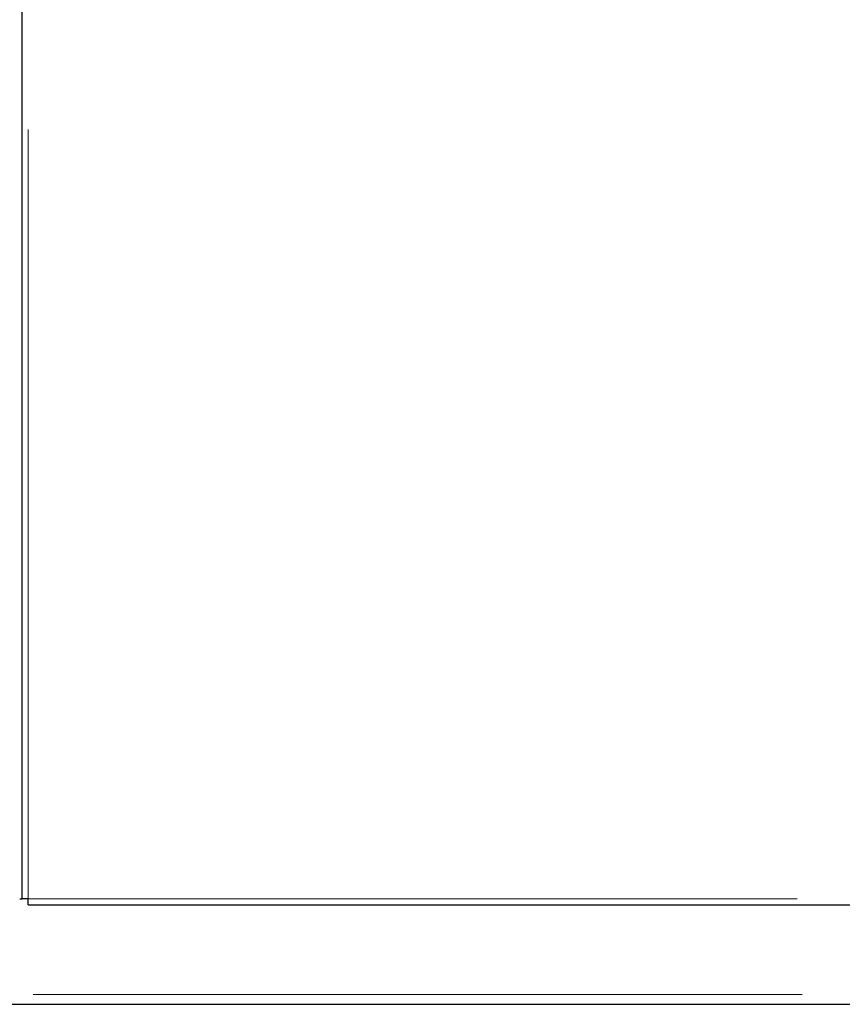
# Model space of a CAD drawing. Header units: millimetres. Extents: x 32 to 243, y 85 to 168.
# Tile 10 of 68: x 59.65 to 66.44, y 86.91 to 95.04. Entities that reach past the tile are written whole.
import ezdxf

# ---------------------------------------------------------------- set-up
doc = ezdxf.new("R2010")
doc.units = ezdxf.units.MM
doc.linetypes.add('PHANTOM', pattern=[12.7, 6.35, -1.27, 1.27, -1.27, 1.27, -1.27])

msp = doc.modelspace()

# ---------------------------------------------------------------- linework, layer by layer
at = {"color": 7, "linetype": 'Continuous', "lineweight": 25}
for p, q in [((59.6684, 87.7807), (59.6684, 114.9666)), ((59.6484, 87.7807), (59.6684, 87.7807)), ((59.7184, 87.7807), (59.6684, 87.7807)), ((59.7184, 87.7307), (59.7184, 87.7807)), ((59.7184, 87.7307), (73.2384, 87.7307)), ((46.6793, 86.9107), (68.3374, 86.9107))]:
    msp.add_line(p, q, dxfattribs=at)
at = {"color": 8, "linetype": 'PHANTOM', "lineweight": 18}
for p, q in [((59.7184, 87.7807), (59.7184, 114.9807)), ((59.7184, 87.7807), (73.1884, 87.7807)), ((34.3584, 86.9907), (73.2284, 86.9907))]:
    msp.add_line(p, q, dxfattribs=at)

doc.saveas('drawing.dxf')
